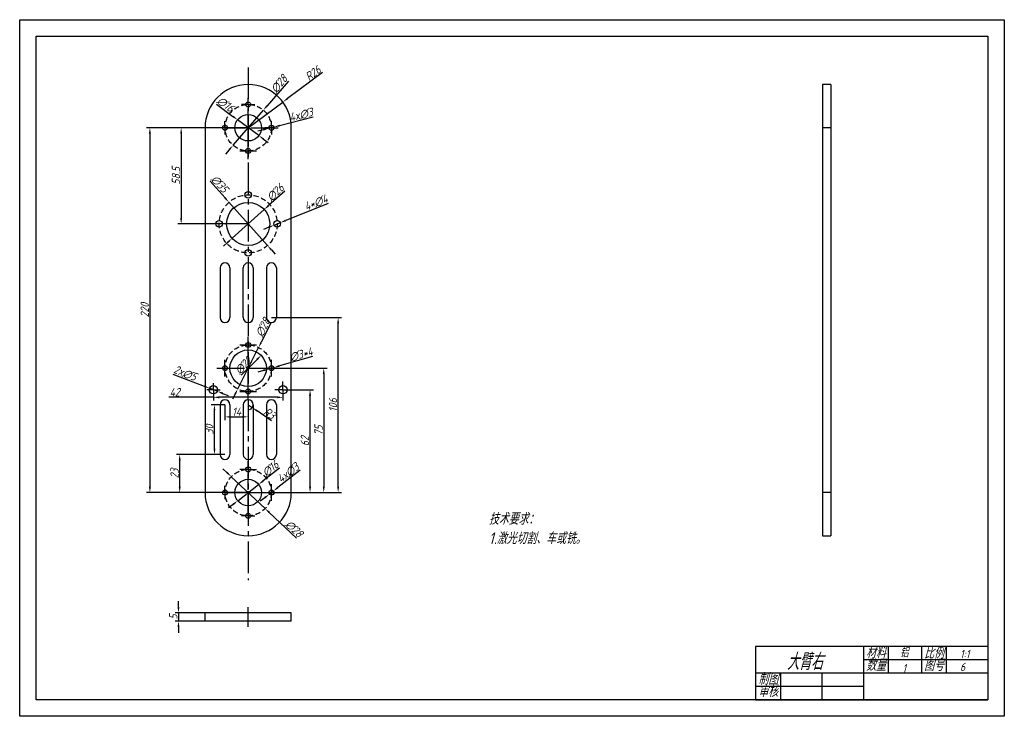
# Model space of a CAD drawing. Header units: millimetres. Extents: x 2734 to 3328, y 1528 to 1948.
import ezdxf

# ---------------------------------------------------------------- set-up
doc = ezdxf.new("R2010")
doc.units = ezdxf.units.MM
doc.linetypes.add('CENTER2', pattern=[28.575, 19.05, -3.175, 3.175, -3.175])
doc.linetypes.add('HIDDEN2', pattern=[4.7625, 3.175, -1.5875])
for name, color, linetype in [('10', 7, 'Continuous'), ('中心线', 1, 'CENTER2'), ('细实线', 3, 'Continuous'), ('虚线', 2, 'HIDDEN2')]:
    doc.layers.add(name, color=color, linetype=linetype)
doc.layers.add('粗实线', color=7, linetype='Continuous', lineweight=30)
doc.styles.get("Standard").update_dxf_attribs({"font": 'gbeitc.shx', "bigfont": 'gbcbig.shx'})
doc.dimstyles.new('ISO-25', dxfattribs={"dimtxt": 5, "dimasz": 3.5, "dimexe": 2, "dimexo": 0, "dimtad": 1, "dimdec": 0, "dimtxsty": 'Standard', "dimcen": 2.5, "dimadec": 0, "dimazin": 0, "dimtfac": 1, "dimtdec": 0, "dimtmove": 0, "dimatfit": 3, "dimfxl": 1, "dimarcsym": 0})

# ---------------------------------------------------------------- blocks, each defined once
blk = doc.blocks.new('*U30')
at = {"layer": '中心线', "color": 0, "linetype": 'CENTER2', "transparency": 16777216}
blk.add_line((0, -6), (0, 6), dxfattribs=at)
blk = doc.blocks.new('*D31')
at = {"layer": 'Defpoints', "color": 0, "transparency": 16777216}
for p in [(2846.29, 1590.6), (2830.24, 1585.6), (2846.29, 1585.6)]:
    blk.add_point(p, dxfattribs=at)
at = {"layer": '细实线', "color": 0, "lineweight": -2, "transparency": 16777216}
for p, q in [((2830.24, 1594.1), (2830.24, 1597.6)), ((2846.29, 1590.6), (2828.24, 1590.6)), ((2830.24, 1590.6), (2830.24, 1585.6)), ((2846.29, 1585.6), (2828.24, 1585.6)), ((2830.24, 1582.1), (2830.24, 1578.6))]:
    blk.add_line(p, q, dxfattribs=at)
at = {"layer": '细实线', "color": 0, "transparency": 16777216}
for points in [[(2829.65, 1594.1), (2830.82, 1594.1), (2830.24, 1590.6)], [(2829.65, 1582.1), (2830.82, 1582.1), (2830.24, 1585.6)]]:
    blk.add_solid(points, dxfattribs=at)
at = {"layer": '细实线', "color": 0, "transparency": 16777216, "insert": (2827.11, 1588.1), "char_height": 5, "attachment_point": 5, "rotation": 90}
blk.add_mtext('5', dxfattribs=at)
blk = doc.blocks.new('SW_CENTERMARKSYMBOL_2')
at = {"layer": '10', "color": 0}
for p, q in [((-2.5, 0), (-4, 0)), ((0, 0), (-2.5, 0)), ((0, 2.5), (0, 4)), ((0, 0), (0, 2.5)), ((0, 0), (0, -2.5)), ((0, 0), (2.5, 0)), ((2.5, 0), (4, 0)), ((0, -2.5), (0, -4))]:
    blk.add_line(p, q, dxfattribs=at)
blk = doc.blocks.new('SW_CENTERMARKSYMBOL_3')
at = {"layer": '10', "color": 0}
for p, q in [((-2.5, 0), (-4, 0)), ((0, 0), (-2.5, 0)), ((0, 2.5), (0, 4)), ((0, 0), (0, 2.5)), ((0, 0), (0, -2.5)), ((0, 0), (2.5, 0)), ((2.5, 0), (4, 0)), ((0, -2.5), (0, -4))]:
    blk.add_line(p, q, dxfattribs=at)
blk = doc.blocks.new('SW_CENTERMARKSYMBOL_4')
at = {"layer": '10', "color": 0}
for p, q in [((-2.5, 0), (-4, 0)), ((0, 0), (-2.5, 0)), ((0, 2.5), (0, 4)), ((0, 0), (0, 2.5)), ((0, 0), (0, -2.5)), ((0, 0), (2.5, 0)), ((2.5, 0), (4, 0)), ((0, -2.5), (0, -4))]:
    blk.add_line(p, q, dxfattribs=at)
blk = doc.blocks.new('SW_CENTERMARKSYMBOL_6')
at = {"layer": '10', "color": 0}
for p, q in [((-2.5, 0), (-4, 0)), ((0, 0), (-2.5, 0)), ((0, 2.5), (0, 4)), ((0, 0), (0, 2.5)), ((0, 0), (0, -2.5)), ((0, 0), (2.5, 0)), ((2.5, 0), (4, 0)), ((0, -2.5), (0, -4))]:
    blk.add_line(p, q, dxfattribs=at)
blk = doc.blocks.new('SW_CENTERMARKSYMBOL_8')
at = {"layer": '10', "color": 0}
for p, q in [((-2.5, 0), (-4, 0)), ((0, 0), (-2.5, 0)), ((0, 2.5), (0, 4)), ((0, 0), (0, 2.5)), ((0, 0), (0, -2.5)), ((0, 0), (2.5, 0)), ((2.5, 0), (4, 0)), ((0, -2.5), (0, -4))]:
    blk.add_line(p, q, dxfattribs=at)
blk = doc.blocks.new('SW_CENTERMARKSYMBOL_10')
at = {"layer": '10', "color": 0}
for p, q in [((-2.5, 0), (-5, 0)), ((0, 0), (-2.5, 0)), ((0, 2.5), (0, 5)), ((0, 0), (0, 2.5)), ((0, 0), (0, -2.5)), ((0, 0), (2.5, 0)), ((2.5, 0), (5, 0)), ((0, -2.5), (0, -5))]:
    blk.add_line(p, q, dxfattribs=at)
blk = doc.blocks.new('SW_CENTERMARKSYMBOL_12')
at = {"layer": '10', "color": 0}
for p, q in [((-2.5, 0), (-5, 0)), ((0, 0), (-2.5, 0)), ((0, 2.5), (0, 5)), ((0, 0), (0, 2.5)), ((0, 0), (0, -2.5)), ((0, 0), (2.5, 0)), ((2.5, 0), (5, 0)), ((0, -2.5), (0, -5))]:
    blk.add_line(p, q, dxfattribs=at)
blk = doc.blocks.new('SW_CENTERMARKSYMBOL_13')
at = {"layer": '10', "color": 0}
for p, q in [((-2.5, 0), (-4, 0)), ((0, 0), (-2.5, 0)), ((0, 2.5), (0, 4)), ((0, 0), (0, 2.5)), ((0, 0), (0, -2.5)), ((0, 0), (2.5, 0)), ((2.5, 0), (4, 0)), ((0, -2.5), (0, -4))]:
    blk.add_line(p, q, dxfattribs=at)
blk = doc.blocks.new('*U54')
at = {"layer": '中心线', "color": 0, "linetype": 'CENTER2', "transparency": 16777216}
for p, q in [((0, 1.6), (0, 11.5)), ((-11.5, 0), (-1.6, 0)), ((1.6, 0), (11.5, 0)), ((0, -11.5), (0, -1.6))]:
    blk.add_line(p, q, dxfattribs=at)
at = {"layer": '中心线', "color": 0, "linetype": 'Continuous', "transparency": 16777216}
for p, q in [((-0.8, 0), (0.8, 0)), ((0, -0.8), (0, 0.8))]:
    blk.add_line(p, q, dxfattribs=at)
blk = doc.blocks.new('*U55')
at = {"layer": '中心线', "color": 0, "linetype": 'CENTER2', "transparency": 16777216}
for p, q in [((-5, 0), (-0.3, 0)), ((0, 0.3), (0, 5)), ((0.3, 0), (5, 0)), ((0, -5), (0, -0.3))]:
    blk.add_line(p, q, dxfattribs=at)
at = {"layer": '中心线', "color": 0, "linetype": 'Continuous', "transparency": 16777216}
for p, q in [((-0.15, 0), (0.15, 0)), ((0, -0.15), (0, 0.15))]:
    blk.add_line(p, q, dxfattribs=at)
blk = doc.blocks.new('*U56')
at = {"layer": '中心线', "color": 0, "linetype": 'CENTER2', "transparency": 16777216}
for p, q in [((0, 1.6), (0, 11.5)), ((-11.5, 0), (-1.6, 0)), ((1.6, 0), (11.5, 0)), ((0, -11.5), (0, -1.6))]:
    blk.add_line(p, q, dxfattribs=at)
at = {"layer": '中心线', "color": 0, "linetype": 'Continuous', "transparency": 16777216}
for p, q in [((-0.8, 0), (0.8, 0)), ((0, -0.8), (0, 0.8))]:
    blk.add_line(p, q, dxfattribs=at)
blk = doc.blocks.new('*U57')
at = {"layer": '中心线', "color": 0, "linetype": 'CENTER2', "transparency": 16777216}
for p, q in [((-5, 0), (-0.3, 0)), ((0, 0.3), (0, 5)), ((0.3, 0), (5, 0)), ((0, -5), (0, -0.3))]:
    blk.add_line(p, q, dxfattribs=at)
at = {"layer": '中心线', "color": 0, "linetype": 'Continuous', "transparency": 16777216}
for p, q in [((-0.15, 0), (0.15, 0)), ((0, -0.15), (0, 0.15))]:
    blk.add_line(p, q, dxfattribs=at)
blk = doc.blocks.new('*U58')
at = {"layer": '中心线', "color": 0, "linetype": 'CENTER2', "transparency": 16777216}
blk.add_line((0, 146.21), (0, -162.85), dxfattribs=at)
blk = doc.blocks.new('*D60')
at = {"layer": 'Defpoints', "color": 0, "lineweight": 25, "transparency": 16777216}
for p in [(2893.18, 1898.59), (2872.29, 1883.1)]:
    blk.add_point(p, dxfattribs=at)
at = {"layer": '细实线', "color": 0, "lineweight": -2, "transparency": 16777216}
for p, q in [((2917.13, 1916.35), (2895.99, 1900.67)), ((2872.29, 1883.1), (2893.18, 1898.59))]:
    blk.add_line(p, q, dxfattribs=at)
at = {"layer": '细实线', "color": 0, "lineweight": 25, "transparency": 16777216}
blk.add_solid([(2895.64, 1901.14), (2896.34, 1900.2), (2893.18, 1898.59)], dxfattribs=at)
at = {"layer": '细实线', "color": 0, "transparency": 16777216, "insert": (2911.37, 1915.97), "char_height": 5, "attachment_point": 5, "rotation": 36.56163}
blk.add_mtext('R26', dxfattribs=at)
blk = doc.blocks.new('*D61')
at = {"layer": 'Defpoints', "color": 0, "lineweight": 25, "transparency": 16777216}
for p in [(2865.87, 1887.87), (2878.72, 1878.33)]:
    blk.add_point(p, dxfattribs=at)
at = {"layer": '细实线', "color": 0, "lineweight": -2, "transparency": 16777216}
for p, q in [((2853.14, 1897.32), (2863.06, 1889.95)), ((2878.72, 1878.33), (2865.87, 1887.87)), ((2881.53, 1876.24), (2884.34, 1874.15))]:
    blk.add_line(p, q, dxfattribs=at)
at = {"layer": '细实线', "color": 0, "lineweight": 25, "transparency": 16777216}
for points in [[(2863.41, 1890.42), (2862.71, 1889.49), (2865.87, 1887.87)], [(2881.87, 1876.71), (2881.18, 1875.77), (2878.72, 1878.33)]]:
    blk.add_solid(points, dxfattribs=at)
at = {"layer": '细实线', "color": 0, "transparency": 16777216, "insert": (2858.56, 1897.19), "char_height": 5, "attachment_point": 5, "rotation": 323.40131}
blk.add_mtext('∅16', dxfattribs=at)
blk = doc.blocks.new('*D62')
at = {"layer": 'Defpoints', "color": 0, "lineweight": 25, "transparency": 16777216}
for p in [(2887.75, 1883.47), (2884.84, 1882.73)]:
    blk.add_point(p, dxfattribs=at)
at = {"layer": '细实线', "color": 0, "lineweight": -2, "transparency": 16777216}
for p, q in [((2911.57, 1889.51), (2891.14, 1884.33)), ((2884.84, 1882.73), (2887.75, 1883.47)), ((2881.45, 1881.87), (2878.05, 1881.01))]:
    blk.add_line(p, q, dxfattribs=at)
at = {"layer": '细实线', "color": 0, "lineweight": 25, "transparency": 16777216}
for points in [[(2891, 1884.89), (2891.28, 1883.76), (2887.75, 1883.47)], [(2881.3, 1882.43), (2881.59, 1881.3), (2884.84, 1882.73)]]:
    blk.add_solid(points, dxfattribs=at)
at = {"layer": '细实线', "color": 0, "transparency": 16777216, "insert": (2904.23, 1890.88), "char_height": 5, "attachment_point": 5, "rotation": 14.24577}
blk.add_mtext('4x∅3', dxfattribs=at)
blk = doc.blocks.new('*D63')
at = {"layer": 'Defpoints', "color": 0, "lineweight": 25, "transparency": 16777216}
for p in [(2878.6, 1668.02), (2865.99, 1658.18)]:
    blk.add_point(p, dxfattribs=at)
at = {"layer": '细实线', "color": 0, "lineweight": -2, "transparency": 16777216}
for p, q in [((2891.1, 1677.77), (2881.36, 1670.17)), ((2865.99, 1658.18), (2878.6, 1668.02)), ((2863.23, 1656.02), (2860.47, 1653.87))]:
    blk.add_line(p, q, dxfattribs=at)
at = {"layer": '细实线', "color": 0, "lineweight": 25, "transparency": 16777216}
for points in [[(2881, 1670.63), (2881.72, 1669.71), (2878.6, 1668.02)], [(2862.87, 1656.48), (2863.58, 1655.56), (2865.99, 1658.18)]]:
    blk.add_solid(points, dxfattribs=at)
at = {"layer": '细实线', "color": 0, "transparency": 16777216, "insert": (2885.69, 1677.51), "char_height": 5, "attachment_point": 5, "rotation": 37.95899}
blk.add_mtext('∅16', dxfattribs=at)
blk = doc.blocks.new('*D64')
at = {"layer": 'Defpoints', "color": 0, "lineweight": 25, "transparency": 16777216}
for p in [(2887.48, 1664.02), (2885.11, 1662.18)]:
    blk.add_point(p, dxfattribs=at)
at = {"layer": '细实线', "color": 0, "lineweight": -2, "transparency": 16777216}
for p, q in [((2903.68, 1676.64), (2890.24, 1666.17)), ((2885.11, 1662.18), (2887.48, 1664.02)), ((2882.35, 1660.02), (2879.59, 1657.87))]:
    blk.add_line(p, q, dxfattribs=at)
at = {"layer": '细实线', "color": 0, "lineweight": 25, "transparency": 16777216}
for points in [[(2889.88, 1666.63), (2890.6, 1665.71), (2887.48, 1664.02)], [(2881.99, 1660.48), (2882.71, 1659.56), (2885.11, 1662.18)]]:
    blk.add_solid(points, dxfattribs=at)
at = {"layer": '细实线', "color": 0, "transparency": 16777216, "insert": (2896.42, 1674.95), "char_height": 5, "attachment_point": 5, "rotation": 37.92267}
blk.add_mtext('4x∅3', dxfattribs=at)
blk = doc.blocks.new('*D59')
at = {"layer": 'Defpoints', "color": 0, "lineweight": 25, "transparency": 16777216}
for p in [(2872.29, 1883.1), (2812.99, 1663.1), (2872.29, 1663.1)]:
    blk.add_point(p, dxfattribs=at)
at = {"layer": '细实线', "color": 0, "lineweight": -2, "transparency": 16777216}
for p, q in [((2872.29, 1883.1), (2810.99, 1883.1)), ((2812.99, 1879.6), (2812.99, 1666.6)), ((2872.29, 1663.1), (2810.99, 1663.1))]:
    blk.add_line(p, q, dxfattribs=at)
at = {"layer": '细实线', "color": 0, "lineweight": 25, "transparency": 16777216}
for points in [[(2812.41, 1879.6), (2813.57, 1879.6), (2812.99, 1883.1)], [(2812.41, 1666.6), (2813.57, 1666.6), (2812.99, 1663.1)]]:
    blk.add_solid(points, dxfattribs=at)
at = {"layer": '细实线', "color": 0, "transparency": 16777216, "insert": (2809.87, 1773.1), "char_height": 5, "attachment_point": 5, "rotation": 90}
blk.add_mtext('220', dxfattribs=at)
blk = doc.blocks.new('*D65')
at = {"layer": 'Defpoints', "color": 0, "lineweight": 25, "transparency": 16777216}
for p in [(2893.29, 1725.1), (2909.61, 1725.1), (2872.29, 1663.1)]:
    blk.add_point(p, dxfattribs=at)
at = {"layer": '细实线', "color": 0, "lineweight": -2, "transparency": 16777216}
for p, q in [((2893.29, 1725.1), (2911.61, 1725.1)), ((2909.61, 1666.6), (2909.61, 1721.6)), ((2872.29, 1663.1), (2911.61, 1663.1))]:
    blk.add_line(p, q, dxfattribs=at)
at = {"layer": '细实线', "color": 0, "lineweight": 25, "transparency": 16777216}
for points in [[(2909.02, 1721.6), (2910.19, 1721.6), (2909.61, 1725.1)], [(2909.02, 1666.6), (2910.19, 1666.6), (2909.61, 1663.1)]]:
    blk.add_solid(points, dxfattribs=at)
at = {"layer": '细实线', "color": 0, "transparency": 16777216, "insert": (2906.48, 1694.1), "char_height": 5, "attachment_point": 5, "rotation": 90}
blk.add_mtext('62', dxfattribs=at)
blk = doc.blocks.new('*D66')
at = {"layer": 'Defpoints', "color": 0, "lineweight": 25, "transparency": 16777216}
for p in [(2851.29, 1725.1), (2893.29, 1725.1), (2851.29, 1720.54)]:
    blk.add_point(p, dxfattribs=at)
at = {"layer": '细实线', "color": 0, "lineweight": -2, "transparency": 16777216}
for p, q in [((2851.29, 1725.1), (2851.29, 1718.54)), ((2893.29, 1725.1), (2893.29, 1718.54)), ((2851.29, 1720.54), (2824.49, 1720.54)), ((2889.79, 1720.54), (2854.79, 1720.54))]:
    blk.add_line(p, q, dxfattribs=at)
at = {"layer": '细实线', "color": 0, "lineweight": 25, "transparency": 16777216}
for points in [[(2854.79, 1721.12), (2854.79, 1719.95), (2851.29, 1720.54)], [(2889.79, 1721.12), (2889.79, 1719.95), (2893.29, 1720.54)]]:
    blk.add_solid(points, dxfattribs=at)
at = {"layer": '细实线', "color": 0, "transparency": 16777216, "insert": (2827.93, 1723.66), "char_height": 5, "attachment_point": 5}
blk.add_mtext('42', dxfattribs=at)
blk = doc.blocks.new('*D67')
at = {"layer": 'Defpoints', "color": 0, "lineweight": 25, "transparency": 16777216}
for p in [(2881.44, 1893.7), (2863.15, 1872.5)]:
    blk.add_point(p, dxfattribs=at)
at = {"layer": '细实线', "color": 0, "lineweight": -2, "transparency": 16777216}
for p, q in [((2896.53, 1911.18), (2883.73, 1896.35)), ((2863.15, 1872.5), (2881.44, 1893.7)), ((2860.86, 1869.85), (2858.57, 1867.2))]:
    blk.add_line(p, q, dxfattribs=at)
at = {"layer": '细实线', "color": 0, "lineweight": 25, "transparency": 16777216}
for points in [[(2883.28, 1896.73), (2884.17, 1895.97), (2881.44, 1893.7)], [(2860.42, 1870.23), (2861.3, 1869.47), (2863.15, 1872.5)]]:
    blk.add_solid(points, dxfattribs=at)
at = {"layer": '细实线', "color": 0, "transparency": 16777216, "insert": (2890.93, 1909.48), "char_height": 5, "attachment_point": 5, "rotation": 49.20895}
blk.add_mtext('∅28', dxfattribs=at)
blk = doc.blocks.new('*D68')
at = {"layer": 'Defpoints', "color": 0, "lineweight": 25, "transparency": 16777216}
for p in [(2862.11, 1672.7), (2882.48, 1653.49)]:
    blk.add_point(p, dxfattribs=at)
at = {"layer": '细实线', "color": 0, "lineweight": -2, "transparency": 16777216}
for p, q in [((2859.56, 1675.1), (2857.01, 1677.51)), ((2862.11, 1672.7), (2882.48, 1653.49)), ((2901.45, 1635.6), (2885.02, 1651.09))]:
    blk.add_line(p, q, dxfattribs=at)
at = {"layer": '细实线', "color": 0, "lineweight": 25, "transparency": 16777216}
for points in [[(2859.96, 1675.53), (2859.16, 1674.68), (2862.11, 1672.7)], [(2885.42, 1651.52), (2884.62, 1650.67), (2882.48, 1653.49)]]:
    blk.add_solid(points, dxfattribs=at)
at = {"layer": '细实线', "color": 0, "transparency": 16777216, "insert": (2899.99, 1641.27), "char_height": 5, "attachment_point": 5, "rotation": 316.67839}
blk.add_mtext('∅28', dxfattribs=at)
blk = doc.blocks.new('*D69')
at = {"layer": 'Defpoints', "color": 0, "lineweight": 25, "transparency": 16777216}
for p in [(2830.96, 1686.1), (2858.29, 1686.1), (2872.29, 1663.1)]:
    blk.add_point(p, dxfattribs=at)
at = {"layer": '细实线', "color": 0, "lineweight": -2, "transparency": 16777216}
for p, q in [((2858.29, 1686.1), (2828.96, 1686.1)), ((2830.96, 1666.6), (2830.96, 1682.6)), ((2872.29, 1663.1), (2828.96, 1663.1))]:
    blk.add_line(p, q, dxfattribs=at)
at = {"layer": '细实线', "color": 0, "lineweight": 25, "transparency": 16777216}
for points in [[(2830.38, 1682.6), (2831.55, 1682.6), (2830.96, 1686.1)], [(2830.38, 1666.6), (2831.55, 1666.6), (2830.96, 1663.1)]]:
    blk.add_solid(points, dxfattribs=at)
at = {"layer": '细实线', "color": 0, "lineweight": 25, "transparency": 16777216, "insert": (2827.84, 1674.6), "char_height": 5, "attachment_point": 5, "rotation": 90}
blk.add_mtext('23', dxfattribs=at)
blk = doc.blocks.new('*D70')
at = {"layer": 'Defpoints', "color": 0, "lineweight": 25, "transparency": 16777216}
for p in [(2851.94, 1716.1), (2858.29, 1716.1), (2858.29, 1686.1)]:
    blk.add_point(p, dxfattribs=at)
at = {"layer": '细实线', "color": 0, "lineweight": -2, "transparency": 16777216}
for p, q in [((2858.29, 1716.1), (2849.94, 1716.1)), ((2851.94, 1689.6), (2851.94, 1712.6)), ((2858.29, 1686.1), (2849.94, 1686.1))]:
    blk.add_line(p, q, dxfattribs=at)
at = {"layer": '细实线', "color": 0, "lineweight": 25, "transparency": 16777216}
for points in [[(2851.36, 1712.6), (2852.53, 1712.6), (2851.94, 1716.1)], [(2851.36, 1689.6), (2852.53, 1689.6), (2851.94, 1686.1)]]:
    blk.add_solid(points, dxfattribs=at)
at = {"layer": '细实线', "color": 0, "lineweight": 25, "transparency": 16777216, "insert": (2848.82, 1701.1), "char_height": 5, "attachment_point": 5, "rotation": 90}
blk.add_mtext('30', dxfattribs=at)
blk = doc.blocks.new('*D71')
at = {"layer": 'Defpoints', "color": 0, "lineweight": 25, "transparency": 16777216}
for p in [(2858.29, 1716.1), (2872.29, 1716.1), (2872.29, 1708.76)]:
    blk.add_point(p, dxfattribs=at)
at = {"layer": '细实线', "color": 0, "lineweight": -2, "transparency": 16777216}
for p, q in [((2858.29, 1716.1), (2858.29, 1706.76)), ((2872.29, 1716.1), (2872.29, 1706.76)), ((2861.79, 1708.76), (2868.79, 1708.76))]:
    blk.add_line(p, q, dxfattribs=at)
at = {"layer": '细实线', "color": 0, "lineweight": 25, "transparency": 16777216}
for points in [[(2861.79, 1709.34), (2861.79, 1708.18), (2858.29, 1708.76)], [(2868.79, 1709.34), (2868.79, 1708.18), (2872.29, 1708.76)]]:
    blk.add_solid(points, dxfattribs=at)
at = {"layer": '细实线', "color": 0, "lineweight": 25, "transparency": 16777216, "insert": (2865.29, 1711.88), "char_height": 5, "attachment_point": 5}
blk.add_mtext('14', dxfattribs=at)
blk = doc.blocks.new('*D72')
at = {"layer": 'Defpoints', "color": 0, "lineweight": 25, "transparency": 16777216}
for p in [(2872.29, 1716.1), (2874.75, 1714.38)]:
    blk.add_point(p, dxfattribs=at)
at = {"layer": '细实线', "color": 0, "lineweight": -2, "transparency": 16777216}
for p, q in [((2872.29, 1716.1), (2874.75, 1714.38)), ((2886.28, 1706.3), (2877.62, 1712.37))]:
    blk.add_line(p, q, dxfattribs=at)
blk.add_arc((2872.29, 1716.1), 3, 286.79107, 0, dxfattribs=at)
at = {"layer": '细实线', "color": 0, "lineweight": 25, "transparency": 16777216}
blk.add_solid([(2877.95, 1712.85), (2877.28, 1711.89), (2874.75, 1714.38)], dxfattribs=at)
at = {"layer": '细实线', "color": 0, "lineweight": 25, "transparency": 16777216, "insert": (2885.18, 1710.89), "char_height": 5, "attachment_point": 5, "rotation": 324.98826}
blk.add_mtext('R3', dxfattribs=at)
blk = doc.blocks.new('*D73')
at = {"layer": 'Defpoints', "color": 0, "lineweight": 25, "transparency": 16777216}
for p in [(2886.29, 1768.6), (2926.56, 1768.6), (2872.29, 1663.1)]:
    blk.add_point(p, dxfattribs=at)
at = {"layer": '细实线', "color": 0, "lineweight": -2, "transparency": 16777216}
for p, q in [((2886.29, 1768.6), (2928.56, 1768.6)), ((2926.56, 1666.6), (2926.56, 1765.1)), ((2872.29, 1663.1), (2928.56, 1663.1))]:
    blk.add_line(p, q, dxfattribs=at)
at = {"layer": '细实线', "color": 0, "lineweight": 25, "transparency": 16777216}
for points in [[(2925.97, 1765.1), (2927.14, 1765.1), (2926.56, 1768.6)], [(2925.97, 1666.6), (2927.14, 1666.6), (2926.56, 1663.1)]]:
    blk.add_solid(points, dxfattribs=at)
at = {"layer": '细实线', "color": 0, "lineweight": 25, "transparency": 16777216, "insert": (2923.43, 1715.85), "char_height": 5, "attachment_point": 5, "rotation": 90}
blk.add_mtext('106', dxfattribs=at)
blk = doc.blocks.new('*D74')
at = {"layer": 'Defpoints', "color": 0, "lineweight": 25, "transparency": 16777216}
for p in [(2848.96, 1726), (2853.62, 1724.19)]:
    blk.add_point(p, dxfattribs=at)
at = {"layer": '细实线', "color": 0, "lineweight": -2, "transparency": 16777216}
for p, q in [((2826.89, 1734.58), (2845.7, 1727.27)), ((2853.62, 1724.19), (2848.96, 1726)), ((2856.89, 1722.92), (2860.15, 1721.66))]:
    blk.add_line(p, q, dxfattribs=at)
at = {"layer": '细实线', "color": 0, "lineweight": 25, "transparency": 16777216}
for points in [[(2845.91, 1727.81), (2845.49, 1726.73), (2848.96, 1726)], [(2857.1, 1723.47), (2856.67, 1722.38), (2853.62, 1724.19)]]:
    blk.add_solid(points, dxfattribs=at)
at = {"layer": '细实线', "color": 0, "lineweight": 25, "transparency": 16777216, "insert": (2834.24, 1735.08), "char_height": 5, "attachment_point": 5, "rotation": 338.76252}
blk.add_mtext('2x∅5', dxfattribs=at)
blk = doc.blocks.new('*D76')
at = {"layer": 'Defpoints', "color": 0, "lineweight": 25, "transparency": 16777216}
for p in [(2872.29, 1883.1), (2831.85, 1825.1), (2872.29, 1825.1)]:
    blk.add_point(p, dxfattribs=at)
at = {"layer": '细实线', "color": 0, "lineweight": -2, "transparency": 16777216}
for p, q in [((2872.29, 1883.1), (2829.85, 1883.1)), ((2831.85, 1879.6), (2831.85, 1828.6)), ((2872.29, 1825.1), (2829.85, 1825.1))]:
    blk.add_line(p, q, dxfattribs=at)
at = {"layer": '细实线', "color": 0, "lineweight": 25, "transparency": 16777216}
for points in [[(2831.26, 1879.6), (2832.43, 1879.6), (2831.85, 1883.1)], [(2831.26, 1828.6), (2832.43, 1828.6), (2831.85, 1825.1)]]:
    blk.add_solid(points, dxfattribs=at)
at = {"layer": '细实线', "color": 0, "lineweight": 25, "transparency": 16777216, "insert": (2828.72, 1854.1), "char_height": 5, "attachment_point": 5, "rotation": 90}
blk.add_mtext('58.5', dxfattribs=at)
blk = doc.blocks.new('*D77')
at = {"layer": 'Defpoints', "color": 0, "lineweight": 25, "transparency": 16777216}
for p in [(2881.96, 1833.79), (2862.62, 1816.41)]:
    blk.add_point(p, dxfattribs=at)
at = {"layer": '细实线', "color": 0, "lineweight": -2, "transparency": 16777216}
for p, q in [((2894.38, 1844.94), (2884.57, 1836.12)), ((2862.62, 1816.41), (2881.96, 1833.79)), ((2860.02, 1814.07), (2857.41, 1811.73))]:
    blk.add_line(p, q, dxfattribs=at)
at = {"layer": '细实线', "color": 0, "lineweight": 25, "transparency": 16777216}
for points in [[(2884.18, 1836.56), (2884.96, 1835.69), (2881.96, 1833.79)], [(2859.63, 1814.5), (2860.41, 1813.64), (2862.62, 1816.41)]]:
    blk.add_solid(points, dxfattribs=at)
at = {"layer": '细实线', "color": 0, "lineweight": 25, "transparency": 16777216, "insert": (2888.69, 1844.03), "char_height": 5, "attachment_point": 5, "rotation": 41.93611}
blk.add_mtext('∅26', dxfattribs=at)
blk = doc.blocks.new('*D78')
at = {"layer": 'Defpoints', "color": 0, "lineweight": 25, "transparency": 16777216}
for p in [(2860.65, 1838.16), (2883.94, 1812.03)]:
    blk.add_point(p, dxfattribs=at)
at = {"layer": '细实线', "color": 0, "lineweight": -2, "transparency": 16777216}
for p, q in [((2849.34, 1850.85), (2858.32, 1840.78)), ((2883.94, 1812.03), (2860.65, 1838.16)), ((2886.26, 1809.42), (2888.59, 1806.81))]:
    blk.add_line(p, q, dxfattribs=at)
at = {"layer": '细实线', "color": 0, "lineweight": 25, "transparency": 16777216}
for points in [[(2858.76, 1841.16), (2857.89, 1840.39), (2860.65, 1838.16)], [(2886.7, 1809.81), (2885.83, 1809.03), (2883.94, 1812.03)]]:
    blk.add_solid(points, dxfattribs=at)
at = {"layer": '细实线', "color": 0, "lineweight": 25, "transparency": 16777216, "insert": (2855, 1849.2), "char_height": 5, "attachment_point": 5, "rotation": 311.70535}
blk.add_mtext('∅35', dxfattribs=at)
blk = doc.blocks.new('*U80')
at = {"layer": '粗实线', "lineweight": 25}
blk.add_circle((0, 0), 1.5, dxfattribs=at)
blk = doc.blocks.new('*U81')
at = {"layer": '粗实线', "color": 0, "linetype": 'ByBlock', "lineweight": -2, "transparency": 16777216}
blk.add_blockref('*U80', (2872.29, 1752.1), dxfattribs=at)
for p, rotation in [((2858.29, 1738.1), 89.99999999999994), ((2886.29, 1738.1), 269.9999999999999), ((2872.29, 1724.1), 180)]:
    blk.add_blockref('*U80', p, dxfattribs=dict(at, rotation=rotation))
blk = doc.blocks.new('*U83')
at = {"layer": '中心线', "color": 0, "linetype": 'CENTER2', "lineweight": 25, "transparency": 16777216}
for p, q in [((0, 2.2), (0, 14.5)), ((-14.5, 0), (-2.2, 0)), ((2.2, 0), (14.5, 0)), ((0, -14.5), (0, -2.2))]:
    blk.add_line(p, q, dxfattribs=at)
at = {"layer": '中心线', "color": 0, "linetype": 'Continuous', "lineweight": 25, "transparency": 16777216}
for p, q in [((-1.1, 0), (1.1, 0)), ((0, -1.1), (0, 1.1))]:
    blk.add_line(p, q, dxfattribs=at)
blk = doc.blocks.new('*U84')
at = {"layer": '中心线', "color": 0, "linetype": 'CENTER2', "lineweight": 25, "transparency": 16777216}
for p, q in [((-5, 0), (-0.3, 0)), ((0, 0.3), (0, 5)), ((0.3, 0), (5, 0)), ((0, -5), (0, -0.3))]:
    blk.add_line(p, q, dxfattribs=at)
at = {"layer": '中心线', "color": 0, "linetype": 'Continuous', "lineweight": 25, "transparency": 16777216}
for p, q in [((-0.15, 0), (0.15, 0)), ((0, -0.15), (0, 0.15))]:
    blk.add_line(p, q, dxfattribs=at)
blk = doc.blocks.new('*U85')
at = {"layer": '中心线', "color": 0, "linetype": 'CENTER2', "lineweight": 25, "transparency": 16777216}
for p, q in [((-5, 0), (-0.3, 0)), ((0, 0.3), (0, 5)), ((0.3, 0), (5, 0)), ((0, -5), (0, -0.3))]:
    blk.add_line(p, q, dxfattribs=at)
at = {"layer": '中心线', "color": 0, "linetype": 'Continuous', "lineweight": 25, "transparency": 16777216}
for p, q in [((-0.15, 0), (0.15, 0)), ((0, -0.15), (0, 0.15))]:
    blk.add_line(p, q, dxfattribs=at)
blk = doc.blocks.new('*U86')
at = {"layer": '中心线', "color": 0, "linetype": 'CENTER2', "lineweight": 25, "transparency": 16777216}
for p, q in [((-5, 0), (-0.3, 0)), ((0, 0.3), (0, 5)), ((0.3, 0), (5, 0)), ((0, -5), (0, -0.3))]:
    blk.add_line(p, q, dxfattribs=at)
at = {"layer": '中心线', "color": 0, "linetype": 'Continuous', "lineweight": 25, "transparency": 16777216}
for p, q in [((-0.15, 0), (0.15, 0)), ((0, -0.15), (0, 0.15))]:
    blk.add_line(p, q, dxfattribs=at)
blk = doc.blocks.new('*U87')
at = {"layer": '中心线', "color": 0, "linetype": 'CENTER2', "lineweight": 25, "transparency": 16777216}
for p, q in [((-5, 0), (-0.3, 0)), ((0, 0.3), (0, 5)), ((0.3, 0), (5, 0)), ((0, -5), (0, -0.3))]:
    blk.add_line(p, q, dxfattribs=at)
at = {"layer": '中心线', "color": 0, "linetype": 'Continuous', "lineweight": 25, "transparency": 16777216}
for p, q in [((-0.15, 0), (0.15, 0)), ((0, -0.15), (0, 0.15))]:
    blk.add_line(p, q, dxfattribs=at)
blk = doc.blocks.new('*D88')
at = {"layer": 'Defpoints', "color": 0, "lineweight": 25, "transparency": 16777216}
for p in [(2880.11, 1745.84), (2864.48, 1730.35)]:
    blk.add_point(p, dxfattribs=at)
at = {"layer": '细实线', "color": 0, "lineweight": -2, "transparency": 16777216}
blk.add_line((2868.03, 1733.87), (2877.62, 1743.38), dxfattribs=at)
at = {"layer": '细实线', "color": 0, "lineweight": 25, "transparency": 16777216}
blk.add_solid([(2877.21, 1743.79), (2878.03, 1742.96), (2880.11, 1745.84)], dxfattribs=at)
at = {"layer": '细实线', "color": 0, "lineweight": 25, "transparency": 16777216, "insert": (2869.38, 1739.61), "char_height": 5, "attachment_point": 5, "rotation": 44.74785}
blk.add_mtext('∅22', dxfattribs=at)
blk = doc.blocks.new('*D89')
at = {"layer": 'Defpoints', "color": 0, "lineweight": 25, "transparency": 16777216}
for p in [(2884.85, 1737.69), (2887.74, 1738.5)]:
    blk.add_point(p, dxfattribs=at)
at = {"layer": '细实线', "color": 0, "lineweight": -2, "transparency": 16777216}
for p, q in [((2911.15, 1745.1), (2891.11, 1739.45)), ((2881.48, 1736.74), (2878.11, 1735.79)), ((2884.85, 1737.69), (2887.74, 1738.5))]:
    blk.add_line(p, q, dxfattribs=at)
at = {"layer": '细实线', "color": 0, "lineweight": 25, "transparency": 16777216}
for points in [[(2881.32, 1737.3), (2881.64, 1736.18), (2884.85, 1737.69)], [(2890.95, 1740.02), (2891.26, 1738.89), (2887.74, 1738.5)]]:
    blk.add_solid(points, dxfattribs=at)
at = {"layer": '细实线', "color": 0, "lineweight": 25, "transparency": 16777216, "insert": (2904.19, 1746.39), "char_height": 5, "attachment_point": 5, "rotation": 15.73675}
blk.add_mtext('∅3*4', dxfattribs=at)
blk = doc.blocks.new('*D90')
at = {"layer": 'Defpoints', "color": 0, "lineweight": 25, "transparency": 16777216}
for p in [(2878.6, 1750.6), (2865.99, 1725.6)]:
    blk.add_point(p, dxfattribs=at)
at = {"layer": '细实线', "color": 0, "lineweight": -2, "transparency": 16777216}
for p, q in [((2886.21, 1765.68), (2880.18, 1753.72)), ((2865.99, 1725.6), (2878.6, 1750.6)), ((2864.41, 1722.47), (2862.83, 1719.35))]:
    blk.add_line(p, q, dxfattribs=at)
at = {"layer": '细实线', "color": 0, "lineweight": 25, "transparency": 16777216}
for points in [[(2879.66, 1753.98), (2880.7, 1753.46), (2878.6, 1750.6)], [(2863.89, 1722.74), (2864.93, 1722.21), (2865.99, 1725.6)]]:
    blk.add_solid(points, dxfattribs=at)
at = {"layer": '细实线', "color": 0, "lineweight": 25, "transparency": 16777216, "insert": (2881.19, 1762.67), "char_height": 5, "attachment_point": 5, "rotation": 63.22477}
blk.add_mtext('∅28', dxfattribs=at)
blk = doc.blocks.new('*D91')
at = {"layer": 'Defpoints', "color": 0, "lineweight": 25, "transparency": 16777216}
for p in [(2872.29, 1738.1), (2872.29, 1663.1), (2917.88, 1663.1)]:
    blk.add_point(p, dxfattribs=at)
at = {"layer": '细实线', "color": 0, "lineweight": -2, "transparency": 16777216}
for p, q in [((2872.29, 1738.1), (2919.88, 1738.1)), ((2917.88, 1734.6), (2917.88, 1666.6)), ((2872.29, 1663.1), (2919.88, 1663.1))]:
    blk.add_line(p, q, dxfattribs=at)
at = {"layer": '细实线', "color": 0, "lineweight": 25, "transparency": 16777216}
for points in [[(2917.3, 1734.6), (2918.46, 1734.6), (2917.88, 1738.1)], [(2917.3, 1666.6), (2918.46, 1666.6), (2917.88, 1663.1)]]:
    blk.add_solid(points, dxfattribs=at)
at = {"layer": '细实线', "color": 0, "lineweight": 25, "transparency": 16777216, "insert": (2914.75, 1700.6), "char_height": 5, "attachment_point": 5, "rotation": 90}
blk.add_mtext('75', dxfattribs=at)
blk = doc.blocks.new('*D92')
at = {"layer": 'Defpoints', "color": 0, "lineweight": 25, "transparency": 16777216}
for p in [(2887.94, 1824.35), (2891.65, 1825.84)]:
    blk.add_point(p, dxfattribs=at)
at = {"layer": '细实线', "color": 0, "lineweight": -2, "transparency": 16777216}
for p, q in [((2920.56, 1837.42), (2894.9, 1827.14)), ((2887.94, 1824.35), (2891.65, 1825.84)), ((2884.69, 1823.05), (2881.44, 1821.75))]:
    blk.add_line(p, q, dxfattribs=at)
at = {"layer": '细实线', "color": 0, "lineweight": 25, "transparency": 16777216}
for points in [[(2884.47, 1823.59), (2884.9, 1822.51), (2887.94, 1824.35)], [(2894.68, 1827.68), (2895.12, 1826.6), (2891.65, 1825.84)]]:
    blk.add_solid(points, dxfattribs=at)
at = {"layer": '细实线', "color": 0, "lineweight": 25, "transparency": 16777216, "insert": (2913.21, 1837.84), "char_height": 5, "attachment_point": 5, "rotation": 21.82566}
blk.add_mtext('4*∅4', dxfattribs=at)

msp = doc.modelspace()

# ---------------------------------------------------------------- linework, layer by layer
at = {"color": 7, "linetype": 'Continuous', "lineweight": 25}
for p, q in [((3223.86, 1909.1), (3218.86, 1909.1)), ((3218.86, 1909.1), (3218.86, 1883.1)), ((3223.86, 1909.1), (3223.86, 1883.1)), ((2846.29, 1883.1), (2846.29, 1663.1)), ((2898.29, 1663.1), (2898.29, 1883.1)), ((3223.86, 1883.1), (3218.86, 1883.1)), ((3218.86, 1883.1), (3218.86, 1663.1)), ((3223.86, 1883.1), (3223.86, 1663.1)), ((2869.29, 1768.6), (2869.29, 1798.6)), ((2875.29, 1798.6), (2875.29, 1768.6)), ((3223.86, 1663.1), (3218.86, 1663.1)), ((3218.86, 1663.1), (3218.86, 1637.1)), ((3223.86, 1663.1), (3223.86, 1637.1)), ((3218.86, 1637.1), (3223.86, 1637.1)), ((2846.29, 1585.6), (2846.29, 1590.6)), ((2898.29, 1590.6), (2846.29, 1590.6)), ((2898.29, 1585.6), (2898.29, 1590.6)), ((2898.29, 1585.6), (2846.29, 1585.6))]:
    msp.add_line(p, q, dxfattribs=at)
for centre, radius in [((2872.29, 1897.1), 1.5), ((2872.29, 1883.1), 8), ((2858.29, 1883.1), 1.5), ((2886.29, 1883.1), 1.5), ((2872.29, 1869.1), 1.5), ((2851.29, 1725.1), 2.5), ((2893.29, 1725.1), 2.5), ((2872.29, 1677.1), 1.5), ((2872.29, 1663.1), 8), ((2858.29, 1663.1), 1.5), ((2886.29, 1663.1), 1.5), ((2872.29, 1649.1), 1.5)]:
    msp.add_circle(centre, radius, dxfattribs=at)
for centre, start, end in [((2872.29, 1883.1), 0, 180), ((2872.29, 1663.1), 180, 0)]:
    msp.add_arc(centre, 26, start, end, dxfattribs=at)
at = {"layer": '粗实线', "lineweight": 25}
for p, q in [((2855.29, 1798.6), (2855.29, 1768.6)), ((2861.29, 1798.6), (2861.29, 1768.6)), ((2883.29, 1798.6), (2883.29, 1768.6)), ((2889.29, 1798.6), (2889.29, 1768.6)), ((2855.29, 1716.1), (2855.29, 1686.1)), ((2861.29, 1716.1), (2861.29, 1686.1)), ((2869.29, 1716.1), (2869.29, 1686.1)), ((2875.29, 1716.1), (2875.29, 1686.1)), ((2883.29, 1716.1), (2883.29, 1686.1)), ((2889.29, 1716.1), (2889.29, 1686.1))]:
    msp.add_line(p, q, dxfattribs=at)
at = {"layer": '粗实线'}
for p, q in [((3318.44, 1570.22), (3178.44, 1570.22)), ((3178.44, 1570.22), (3178.44, 1538.22)), ((3243.44, 1570.22), (3243.44, 1538.22)), ((3258.44, 1570.22), (3258.44, 1554.22)), ((3278.44, 1570.22), (3278.44, 1554.22)), ((3293.44, 1570.22), (3293.44, 1554.22)), ((3193.44, 1554.22), (3193.44, 1538.22)), ((3218.44, 1554.22), (3218.44, 1538.22)), ((3178.44, 1538.22), (3318.44, 1538.22))]:
    msp.add_line(p, q, dxfattribs=at)
msp.add_lwpolyline([(2744.44, 1938.22), (3318.44, 1938.22), (3318.44, 1538.22), (2744.44, 1538.22)], close=True, dxfattribs=at)
at = {"layer": '粗实线', "lineweight": 25}
for centre, radius in [((2872.29, 1842.6), 2), ((2854.79, 1825.1), 2), ((2889.79, 1825.1), 2), ((2872.29, 1807.6), 2), ((2872.29, 1738.1), 11)]:
    msp.add_circle(centre, radius, dxfattribs=at)
at = {"layer": '粗实线'}
msp.add_circle((2872.29, 1825.1), 13, dxfattribs=at)
at = {"layer": '粗实线', "lineweight": 25}
for centre, start, end in [((2858.29, 1798.6), 0, 180), ((2872.29, 1798.6), 0, 180), ((2886.29, 1798.6), 0, 180), ((2858.29, 1768.6), 180, 0), ((2872.29, 1768.6), 180, 0), ((2886.29, 1768.6), 180, 0), ((2858.29, 1716.1), 0, 180), ((2872.29, 1716.1), 0, 180), ((2886.29, 1716.1), 0, 180), ((2858.29, 1686.1), 180, 0), ((2872.29, 1686.1), 180, 0), ((2886.29, 1686.1), 180, 0)]:
    msp.add_arc(centre, 3, start, end, dxfattribs=at)
at = {"layer": '细实线'}
for p, q in [((3318.44, 1562.22), (3243.44, 1562.22)), ((3318.44, 1554.22), (3178.44, 1554.22)), ((3243.44, 1546.22), (3178.44, 1546.22))]:
    msp.add_line(p, q, dxfattribs=at)
msp.add_lwpolyline([(2734.44, 1948.22), (3328.44, 1948.22), (3328.44, 1528.22), (2734.44, 1528.22)], close=True, dxfattribs=at)
at = {"layer": '虚线'}
for centre, radius in [((2872.29, 1883.1), 14), ((2872.29, 1825.1), 17.5), ((2872.29, 1663.1), 14)]:
    msp.add_circle(centre, radius, dxfattribs=at)
at = {"layer": '虚线', "lineweight": 25}
msp.add_circle((2872.29, 1738.1), 14, dxfattribs=at)

# ---------------------------------------------------------------- block references
at = {"layer": '中心线', "linetype": 'CENTER2'}
for name, p in [('*U58', (2872.29, 1773.1)), ('*U54', (2872.29, 1883.1)), ('*U55', (2872.29, 1869.1)), ('*U56', (2872.29, 1663.1)), ('*U57', (2886.29, 1663.1)), ('*U30', (2872.29, 1588.1))]:
    msp.add_blockref(name, p, dxfattribs=at)
at = {"layer": '中心线'}
for name, p in [('SW_CENTERMARKSYMBOL_6', (2872.29, 1897.1)), ('SW_CENTERMARKSYMBOL_13', (2858.29, 1883.1)), ('SW_CENTERMARKSYMBOL_8', (2886.29, 1883.1)), ('SW_CENTERMARKSYMBOL_3', (2851.29, 1725.1)), ('SW_CENTERMARKSYMBOL_12', (2893.29, 1725.1)), ('SW_CENTERMARKSYMBOL_10', (2872.29, 1677.1)), ('SW_CENTERMARKSYMBOL_4', (2858.29, 1663.1)), ('SW_CENTERMARKSYMBOL_2', (2872.29, 1649.1))]:
    msp.add_blockref(name, p, dxfattribs=at)
at = {"layer": '中心线', "linetype": 'CENTER2', "lineweight": 25}
for name, p in [('*U83', (2872.29, 1738.1)), ('*U85', (2872.29, 1752.1)), ('*U84', (2858.29, 1738.1)), ('*U86', (2886.29, 1738.1)), ('*U87', (2872.29, 1724.1))]:
    msp.add_blockref(name, p, dxfattribs=at)
at = {"layer": '粗实线', "lineweight": 25}
msp.add_blockref('*U81', (0, 0), dxfattribs=at)

# ---------------------------------------------------------------- texts
at = {"layer": '中心线', "attachment_point": 1}
for s, width, insert, char_height in [('{\\C3;铝}', 10.4193, (3265.51, 1568.82), 5), ('{\\C3;1:1}', 7.1116, (3301.73, 1568.32), 5), ('\\pxqc;{\\C3;大臂右}', 40.8297, (3187.67, 1566.18), 10), ('{\\C3;1}', 6.7808, (3267, 1559.73), 5), ('{\\C3;6}', 6.7808, (3301.73, 1560.5), 5)]:
    msp.add_mtext_dynamic_manual_height_columns(s, width=width, gutter_width=17.5, heights=[0], dxfattribs=dict(at, insert=insert, char_height=char_height))
at = {"layer": '细实线', "char_height": 7, "attachment_point": 1}
for s, width, heights, insert in [('技术要求：\\P1.激光切割、车或铣。', 105.2251, [0], (3017.45, 1650.76)), ('\\pxqc;材料', 15, [0], (3243.44, 1570.15)), ('\\pxqc;比例', 15, [0], (3278.44, 1569.89)), ('\\pxqc;数量', 15, [0], (3243.44, 1562.61)), ('\\pxqc;图号', 15, [0], (3278.44, 1562.5)), ('\\pxqc;制图', 15, [8], (3178.44, 1554.22)), ('\\pxqc;审核', 15, [8.61], (3178.44, 1546.84))]:
    msp.add_mtext_dynamic_manual_height_columns(s, width=width, gutter_width=17.5, heights=heights, dxfattribs=dict(at, insert=insert))

# ---------------------------------------------------------------- dimensions: what is measured, and where the dimension line sits
at = {"layer": '细实线'}
dim = msp.add_radius_dim(center=(2872.29, 1883.1), mpoint=(2893.18, 1898.59), dimstyle='ISO-25', dxfattribs=at)
dim.commit()
dim.dimension.update_dxf_attribs({"geometry": '*D60', "text_midpoint": (2913.23, 1913.46), "dimtype": 164})
for p1, p2, picture, middle in [((2863.15, 1872.5), (2881.44, 1893.7), '*D67', (2893.29, 1907.44)), ((2862.11, 1672.7), (2882.48, 1653.49), '*D68', (2897.85, 1639))]:
    dim = msp.add_diameter_dim_2p(p1=p1, p2=p2, dimstyle='ISO-25', dxfattribs=at)
    dim.commit()
    dim.dimension.update_dxf_attribs({"geometry": picture, "text_midpoint": middle, "dimtype": 163})
for p1, p2, picture, middle in [((2878.72, 1878.33), (2865.87, 1887.87), '*D61', (2858.56, 1897.19)), ((2865.99, 1658.18), (2878.6, 1668.02), '*D63', (2885.69, 1677.51))]:
    dim = msp.add_diameter_dim_2p(p1=p1, p2=p2, dimstyle='ISO-25', dxfattribs=at)
    dim.commit()
    dim.dimension.update_dxf_attribs({"geometry": picture, "text_midpoint": middle})
dim = msp.add_diameter_dim_2p(p1=(2884.84, 1882.73), p2=(2887.75, 1883.47), text='4x<>', dimstyle='ISO-25', dxfattribs=at)
dim.commit()
dim.dimension.update_dxf_attribs({"geometry": '*D62', "text_midpoint": (2905, 1887.85), "dimtype": 163})
for base, p1, p2, picture, middle in [((2812.99, 1663.1), (2872.29, 1883.1), (2872.29, 1663.1), '*D59', (2809.87, 1773.1)), ((2909.61, 1725.1), (2872.29, 1663.1), (2893.29, 1725.1), '*D65', (2906.48, 1694.1)), ((2830.24, 1585.6), (2846.29, 1590.6), (2846.29, 1585.6), '*D31', (2827.11, 1588.1))]:
    dim = msp.add_linear_dim(base=base, p1=p1, p2=p2, angle=90, dimstyle='ISO-25', dxfattribs=at)
    dim.commit()
    dim.dimension.update_dxf_attribs({"geometry": picture, "text_midpoint": middle})
at = {"layer": '细实线', "lineweight": 25}
dim = msp.add_linear_dim(base=(2831.85, 1825.1), p1=(2872.29, 1883.1), p2=(2872.29, 1825.1), angle=90, text='<>.5', dimstyle='ISO-25', dxfattribs=at)
dim.commit()
dim.dimension.update_dxf_attribs({"geometry": '*D76', "text_midpoint": (2828.72, 1854.1)})
for p1, p2, picture, middle in [((2883.94, 1812.03), (2860.65, 1838.16), '*D78', (2855, 1849.2)), ((2862.62, 1816.41), (2881.96, 1833.79), '*D77', (2888.69, 1844.03)), ((2865.99, 1725.6), (2878.6, 1750.6), '*D90', (2881.19, 1762.67))]:
    dim = msp.add_diameter_dim_2p(p1=p1, p2=p2, dimstyle='ISO-25', dxfattribs=at)
    dim.commit()
    dim.dimension.update_dxf_attribs({"geometry": picture, "text_midpoint": middle})
for p1, p2, text, picture, middle in [((2887.94, 1824.35), (2891.65, 1825.84), '4*<>', '*D92', (2914.37, 1834.94)), ((2884.85, 1737.69), (2887.74, 1738.5), '<>*4', '*D89', (2905.03, 1743.38)), ((2853.62, 1724.19), (2848.96, 1726), '2x<>', '*D74', (2833.1, 1732.17))]:
    dim = msp.add_diameter_dim_2p(p1=p1, p2=p2, text=text, dimstyle='ISO-25', dxfattribs=at)
    dim.commit()
    dim.dimension.update_dxf_attribs({"geometry": picture, "text_midpoint": middle, "dimtype": 163})
for base, p1, p2, picture, middle in [((2926.55599849, 1768.59777194), (2872.29272096, 1663.09777194), (2886.29272096, 1768.59777194), '*D73', (2923.43099849, 1715.84777194)), ((2917.88, 1663.1), (2872.29, 1738.1), (2872.29, 1663.1), '*D91', (2914.75, 1700.6)), ((2851.94, 1716.1), (2858.29, 1686.1), (2858.29, 1716.1), '*D70', (2848.82, 1701.1)), ((2830.96, 1686.1), (2872.29, 1663.1), (2858.29, 1686.1), '*D69', (2827.84, 1674.6))]:
    dim = msp.add_linear_dim(base=base, p1=p1, p2=p2, angle=90, dimstyle='ISO-25', dxfattribs=at)
    dim.commit()
    dim.dimension.update_dxf_attribs({"geometry": picture, "text_midpoint": middle})
dim = msp.add_diameter_dim_2p(p1=(2864.48, 1730.35), p2=(2880.11, 1745.84), dimstyle='ISO-25', dxfattribs=at)
dim.commit()
dim.dimension.update_dxf_attribs({"geometry": '*D88', "text_midpoint": (2871.58, 1737.39), "dimtype": 163})
at = {"layer": '细实线'}
dim = msp.add_linear_dim(base=(2851.29, 1720.54), p1=(2893.29, 1725.1), p2=(2851.29, 1725.1), dimstyle='ISO-25', dxfattribs=at)
dim.commit()
dim.dimension.update_dxf_attribs({"geometry": '*D66', "text_midpoint": (2827.93, 1720.54), "dimtype": 160})
at = {"layer": '细实线', "lineweight": 25}
dim = msp.add_linear_dim(base=(2872.29, 1708.76), p1=(2858.29, 1716.1), p2=(2872.29, 1716.1), dimstyle='ISO-25', dxfattribs=at)
dim.commit()
dim.dimension.update_dxf_attribs({"geometry": '*D71', "text_midpoint": (2865.29, 1708.76), "dimtype": 160})
dim = msp.add_radius_dim(center=(2872.29, 1716.1), mpoint=(2874.75, 1714.38), dimstyle='ISO-25', dxfattribs=at)
dim.commit()
dim.dimension.update_dxf_attribs({"geometry": '*D72', "text_midpoint": (2885.18, 1710.89)})
at = {"layer": '细实线'}
dim = msp.add_diameter_dim_2p(p1=(2885.11, 1662.18), p2=(2887.48, 1664.02), text='4x<>', dimstyle='ISO-25', dxfattribs=at)
dim.commit()
dim.dimension.update_dxf_attribs({"geometry": '*D64', "text_midpoint": (2896.42, 1674.95)})

doc.saveas('drawing.dxf')
